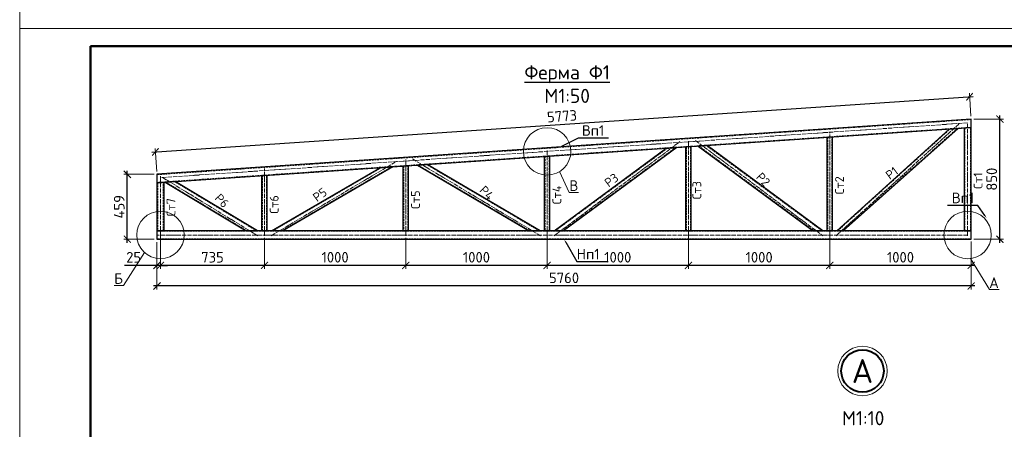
# Model space of a CAD drawing. Header units: millimetres. Extents: x 2842173 to 10151342, y -218675 to 375325.
# Tile 8 of 107: x 2928485 to 2956350, y -140914 to -129325. Entities that reach past the tile are written whole.
import ezdxf
from ezdxf import colors
from ezdxf.entities.mleader import LeaderData, LeaderLine
from ezdxf.enums import TextEntityAlignment as Align
from ezdxf.math import Vec2, Vec3

# ---------------------------------------------------------------- set-up
doc = ezdxf.new("R2010")
doc.units = ezdxf.units.MM
doc.linetypes.add('ACAD_ISO04W100', pattern=[30.5, 24, -3, 0.5, -3])
doc.linetypes.add('DASH', pattern=[1.5, 0.5, -0.25, 0.5, -0.25])
doc.layers.get('Defpoints').update_dxf_attribs({"color": 255})
doc.layers.add('_0', color=7, linetype='Continuous')
doc.layers.add('линия 0.20', color=7, linetype='Continuous', lineweight=20)
doc.styles.add('ГОСТ300', font='isocpeur.ttf')
doc.dimstyles.new('ГОСТ 25', dxfattribs={"dimtxt": 300, "dimasz": 200, "dimexe": 100, "dimexo": 80, "dimgap": 80, "dimtad": 1, "dimdec": 0, "dimlfac": 0.25, "dimtxsty": 'ГОСТ300', "dimblk": 'ARCHTICK', "dimcen": 50, "dimdle": 100, "dimadec": 0, "dimazin": 0, "dimtfac": 1, "dimtdec": 0, "dimtmove": 0, "dimatfit": 3, "dimldrblk": 'ARCHTICK', "dimfxl": 1, "dimlwe": 9, "dimarcsym": 0})

# ---------------------------------------------------------------- blocks, each defined once
blk = doc.blocks.new('*U20')
at = {"lineweight": 9}
for p, q in [((-20, -5), (-20, 292)), ((-20, 292), (400, 292)), ((400, -5), (-20, -5))]:
    blk.add_line(p, q, dxfattribs=at)
at = {"lineweight": 50}
for p, q in [((0, 0), (0, 287)), ((0, 287), (395, 287))]:
    blk.add_line(p, q, dxfattribs=at)
blk = doc.blocks.new('_ArchTick')
at = {"color": 0, "linetype": 'ByBlock', "const_width": 0.15}
blk.add_lwpolyline([(-0.5, -0.5), (0.5, 0.5)], dxfattribs=at)
blk = doc.blocks.new('*D385')
at = {"color": 0, "lineweight": 9, "transparency": 16777216}
for p, q in [((2951411, -135389), (2951411, -136377)), ((2955411, -135617), (2955411, -136377))]:
    blk.add_line(p, q, dxfattribs=at)
at = {"color": 0, "lineweight": -2, "transparency": 16777216}
blk.add_line((2955511, -136277), (2951311, -136277), dxfattribs=at)
at = {"layer": 'Defpoints', "color": 0, "transparency": 16777216}
for p in [(2951411, -135309), (2955411, -135537), (2951411, -136277)]:
    blk.add_point(p, dxfattribs=at)
at = {"color": 0, "lineweight": -2, "transparency": 16777216, "xscale": 200, "yscale": 200, "zscale": 200, "rotation": 180}
blk.add_blockref('_ArchTick', (2951411, -136277), dxfattribs=at)
at = {"color": 0, "lineweight": -2, "transparency": 16777216, "xscale": 200, "yscale": 200, "zscale": 200}
blk.add_blockref('_ArchTick', (2955411, -136277), dxfattribs=at)
at = {"color": 0, "transparency": 16777216, "insert": (2953411, -136047), "char_height": 300, "attachment_point": 5, "style": 'ГОСТ300'}
blk.add_mtext('1000', dxfattribs=at)
blk = doc.blocks.new('*D386')
at = {"color": 0, "lineweight": 9, "transparency": 16777216}
for p, q in [((2932370, -135617), (2932370, -136959)), ((2955411, -135605), (2955411, -136959))]:
    blk.add_line(p, q, dxfattribs=at)
at = {"color": 0, "lineweight": -2, "transparency": 16777216}
blk.add_line((2955511, -136859), (2932270, -136859), dxfattribs=at)
at = {"layer": 'Defpoints', "color": 0, "transparency": 16777216}
for p in [(2932370, -135537), (2955411, -135525), (2932370, -136859)]:
    blk.add_point(p, dxfattribs=at)
at = {"color": 0, "lineweight": -2, "transparency": 16777216, "xscale": 200, "yscale": 200, "zscale": 200, "rotation": 180}
blk.add_blockref('_ArchTick', (2932370, -136859), dxfattribs=at)
at = {"color": 0, "lineweight": -2, "transparency": 16777216, "xscale": 200, "yscale": 200, "zscale": 200}
blk.add_blockref('_ArchTick', (2955411, -136859), dxfattribs=at)
at = {"color": 0, "transparency": 16777216, "insert": (2943890, -136629), "char_height": 300, "attachment_point": 5, "style": 'ГОСТ300'}
blk.add_mtext('5760', dxfattribs=at)
blk = doc.blocks.new('*D387')
at = {"color": 0, "lineweight": 9, "transparency": 16777216}
for p, q in [((2947411, -135389), (2947411, -136377)), ((2951411, -135389), (2951411, -136377))]:
    blk.add_line(p, q, dxfattribs=at)
at = {"color": 0, "lineweight": -2, "transparency": 16777216}
blk.add_line((2951511, -136277), (2947311, -136277), dxfattribs=at)
at = {"layer": 'Defpoints', "color": 0, "transparency": 16777216}
for p in [(2947411, -135309), (2951411, -135309), (2947411, -136277)]:
    blk.add_point(p, dxfattribs=at)
at = {"color": 0, "lineweight": -2, "transparency": 16777216, "xscale": 200, "yscale": 200, "zscale": 200, "rotation": 180}
blk.add_blockref('_ArchTick', (2947411, -136277), dxfattribs=at)
at = {"color": 0, "lineweight": -2, "transparency": 16777216, "xscale": 200, "yscale": 200, "zscale": 200}
blk.add_blockref('_ArchTick', (2951411, -136277), dxfattribs=at)
at = {"color": 0, "transparency": 16777216, "insert": (2949411, -136047), "char_height": 300, "attachment_point": 5, "style": 'ГОСТ300'}
blk.add_mtext('1000', dxfattribs=at)
blk = doc.blocks.new('*D388')
at = {"color": 0, "lineweight": 9, "transparency": 16777216}
for p, q in [((2943411, -135389), (2943411, -136377)), ((2947411, -135389), (2947411, -136377))]:
    blk.add_line(p, q, dxfattribs=at)
at = {"color": 0, "lineweight": -2, "transparency": 16777216}
blk.add_line((2947511, -136277), (2943311, -136277), dxfattribs=at)
at = {"layer": 'Defpoints', "color": 0, "transparency": 16777216}
for p in [(2943411, -135309), (2947411, -135309), (2943411, -136277)]:
    blk.add_point(p, dxfattribs=at)
at = {"color": 0, "lineweight": -2, "transparency": 16777216, "xscale": 200, "yscale": 200, "zscale": 200, "rotation": 180}
blk.add_blockref('_ArchTick', (2943411, -136277), dxfattribs=at)
at = {"color": 0, "lineweight": -2, "transparency": 16777216, "xscale": 200, "yscale": 200, "zscale": 200}
blk.add_blockref('_ArchTick', (2947411, -136277), dxfattribs=at)
at = {"color": 0, "transparency": 16777216, "insert": (2945411, -136047), "char_height": 300, "attachment_point": 5, "style": 'ГОСТ300'}
blk.add_mtext('1000', dxfattribs=at)
blk = doc.blocks.new('*D389')
at = {"color": 0, "lineweight": 9, "transparency": 16777216}
for p, q in [((2943411, -135389), (2943411, -136377)), ((2939411, -135497), (2939411, -136377))]:
    blk.add_line(p, q, dxfattribs=at)
at = {"color": 0, "lineweight": -2, "transparency": 16777216}
blk.add_line((2943511, -136277), (2939311, -136277), dxfattribs=at)
at = {"layer": 'Defpoints', "color": 0, "transparency": 16777216}
for p in [(2939411, -135417), (2943411, -135309), (2939411, -136277)]:
    blk.add_point(p, dxfattribs=at)
at = {"color": 0, "lineweight": -2, "transparency": 16777216, "xscale": 200, "yscale": 200, "zscale": 200, "rotation": 180}
blk.add_blockref('_ArchTick', (2939411, -136277), dxfattribs=at)
at = {"color": 0, "lineweight": -2, "transparency": 16777216, "xscale": 200, "yscale": 200, "zscale": 200}
blk.add_blockref('_ArchTick', (2943411, -136277), dxfattribs=at)
at = {"color": 0, "transparency": 16777216, "insert": (2941411, -136047), "char_height": 300, "attachment_point": 5, "style": 'ГОСТ300'}
blk.add_mtext('1000', dxfattribs=at)
blk = doc.blocks.new('*D390')
at = {"color": 0, "lineweight": 9, "transparency": 16777216}
for p, q in [((2935412, -135498), (2935412, -136377)), ((2939411, -135497), (2939411, -136377))]:
    blk.add_line(p, q, dxfattribs=at)
at = {"color": 0, "lineweight": -2, "transparency": 16777216}
blk.add_line((2939511, -136277), (2935312, -136277), dxfattribs=at)
at = {"layer": 'Defpoints', "color": 0, "transparency": 16777216}
for p in [(2935412, -135418), (2939411, -135417), (2935412, -136277)]:
    blk.add_point(p, dxfattribs=at)
at = {"color": 0, "lineweight": -2, "transparency": 16777216, "xscale": 200, "yscale": 200, "zscale": 200, "rotation": 180}
blk.add_blockref('_ArchTick', (2935412, -136277), dxfattribs=at)
at = {"color": 0, "lineweight": -2, "transparency": 16777216, "xscale": 200, "yscale": 200, "zscale": 200}
blk.add_blockref('_ArchTick', (2939411, -136277), dxfattribs=at)
at = {"color": 0, "transparency": 16777216, "insert": (2937411, -136047), "char_height": 300, "attachment_point": 5, "style": 'ГОСТ300'}
blk.add_mtext('1000', dxfattribs=at)
blk = doc.blocks.new('*D391')
at = {"color": 0, "lineweight": 9, "transparency": 16777216}
for p, q in [((2932470, -135389), (2932470, -136377)), ((2935412, -135498), (2935412, -136377))]:
    blk.add_line(p, q, dxfattribs=at)
at = {"color": 0, "lineweight": -2, "transparency": 16777216}
blk.add_line((2935512, -136277), (2932370, -136277), dxfattribs=at)
at = {"layer": 'Defpoints', "color": 0, "transparency": 16777216}
for p in [(2932470, -135309), (2935412, -135418), (2932470, -136277)]:
    blk.add_point(p, dxfattribs=at)
at = {"color": 0, "lineweight": -2, "transparency": 16777216, "xscale": 200, "yscale": 200, "zscale": 200, "rotation": 180}
blk.add_blockref('_ArchTick', (2932470, -136277), dxfattribs=at)
at = {"color": 0, "lineweight": -2, "transparency": 16777216, "xscale": 200, "yscale": 200, "zscale": 200}
blk.add_blockref('_ArchTick', (2935412, -136277), dxfattribs=at)
at = {"color": 0, "transparency": 16777216, "insert": (2933941, -136047), "char_height": 300, "attachment_point": 5, "style": 'ГОСТ300'}
blk.add_mtext('735', dxfattribs=at)
blk = doc.blocks.new('*D392')
at = {"color": 0, "lineweight": 9, "transparency": 16777216}
for p, q in [((2932470, -135389), (2932470, -136377)), ((2932370, -135617), (2932370, -136377))]:
    blk.add_line(p, q, dxfattribs=at)
at = {"color": 0, "lineweight": -2, "transparency": 16777216}
for p, q in [((2932370, -136277), (2931450, -136277)), ((2932470, -136277), (2932370, -136277)), ((2932470, -136277), (2932670, -136277))]:
    blk.add_line(p, q, dxfattribs=at)
at = {"layer": 'Defpoints', "color": 0, "transparency": 16777216}
for p in [(2932470, -135309), (2932370, -135537), (2932370, -136277)]:
    blk.add_point(p, dxfattribs=at)
at = {"color": 0, "lineweight": -2, "transparency": 16777216, "xscale": 200, "yscale": 200, "zscale": 200}
blk.add_blockref('_ArchTick', (2932370, -136277), dxfattribs=at)
at = {"color": 0, "lineweight": -2, "transparency": 16777216, "xscale": 200, "yscale": 200, "zscale": 200, "rotation": 180}
blk.add_blockref('_ArchTick', (2932470, -136277), dxfattribs=at)
at = {"color": 0, "transparency": 16777216, "insert": (2931710, -136047), "char_height": 300, "attachment_point": 5, "style": 'ГОСТ300'}
blk.add_mtext('25', dxfattribs=at)
blk = doc.blocks.new('*D393')
at = {"color": 0, "lineweight": -2, "transparency": 16777216}
blk.add_line((2956224, -135637), (2956224, -132038), dxfattribs=at)
at = {"color": 0, "lineweight": 9, "transparency": 16777216}
for p, q in [((2955491, -132138), (2956324, -132138)), ((2955491, -135537), (2956324, -135537))]:
    blk.add_line(p, q, dxfattribs=at)
at = {"layer": 'Defpoints', "color": 0, "transparency": 16777216}
for p in [(2955411, -132138), (2956224, -132138), (2955411, -135537)]:
    blk.add_point(p, dxfattribs=at)
at = {"color": 0, "lineweight": -2, "transparency": 16777216, "xscale": 200, "yscale": 200, "zscale": 200}
for p, rotation in [((2956224, -132138), 90), ((2956224, -135537), 270)]:
    blk.add_blockref('_ArchTick', p, dxfattribs=dict(at, rotation=rotation))
at = {"color": 0, "transparency": 16777216, "insert": (2955994, -133838), "char_height": 300, "attachment_point": 5, "rotation": 90, "style": 'ГОСТ300'}
blk.add_mtext('850', dxfattribs=at)
blk = doc.blocks.new('*D394')
at = {"color": 0, "lineweight": 9, "transparency": 16777216}
for p, q in [((2932290, -133699), (2931431, -133699)), ((2932290, -135537), (2931431, -135537))]:
    blk.add_line(p, q, dxfattribs=at)
at = {"color": 0, "lineweight": -2, "transparency": 16777216}
blk.add_line((2931531, -135637), (2931531, -133599), dxfattribs=at)
at = {"layer": 'Defpoints', "color": 0, "transparency": 16777216}
for p in [(2931531, -133699), (2932370, -133699), (2932370, -135537)]:
    blk.add_point(p, dxfattribs=at)
at = {"color": 0, "lineweight": -2, "transparency": 16777216, "xscale": 200, "yscale": 200, "zscale": 200}
for p, rotation in [((2931531, -133699), 90), ((2931531, -135537), 270)]:
    blk.add_blockref('_ArchTick', p, dxfattribs=dict(at, rotation=rotation))
at = {"color": 0, "transparency": 16777216, "insert": (2931301, -134618), "char_height": 300, "attachment_point": 5, "rotation": 90, "style": 'ГОСТ300'}
blk.add_mtext('459', dxfattribs=at)
blk = doc.blocks.new('*D395')
at = {"color": 0, "lineweight": -2, "transparency": 16777216}
blk.add_line((2932228, -133072), (2955467, -131497), dxfattribs=at)
at = {"color": 0, "lineweight": 9, "transparency": 16777216}
for p, q in [((2955405, -132059), (2955361, -131404)), ((2932365, -133620), (2932321, -132965))]:
    blk.add_line(p, q, dxfattribs=at)
at = {"layer": 'Defpoints', "color": 0, "transparency": 16777216}
for p in [(2955368, -131504), (2955411, -132138), (2932370, -133699)]:
    blk.add_point(p, dxfattribs=at)
at = {"color": 0, "lineweight": -2, "transparency": 16777216, "xscale": 200, "yscale": 200, "zscale": 200}
for p, rotation in [((2955368, -131504), 3.875709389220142), ((2932327, -133065), 183.8757093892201)]:
    blk.add_blockref('_ArchTick', p, dxfattribs=dict(at, rotation=rotation))
at = {"color": 0, "transparency": 16777216, "insert": (2943832, -132055), "char_height": 300, "attachment_point": 5, "rotation": 3.8757, "style": 'ГОСТ300'}
blk.add_mtext('5773', dxfattribs=at)

msp = doc.modelspace()

# ---------------------------------------------------------------- linework, layer by layer
msp.add_line((2955410.637, -132138.498), (2932370.296, -133699.418))
at = {"color": 6, "linetype": 'ACAD_ISO04W100', "lineweight": 5, "ltscale": 5}
for p, q in [((2955310.637, -132245.181), (2932470.296, -133793.132)), ((2951590.342, -135437.003), (2955081.972, -132260.037)), ((2955310.637, -135437.003), (2955310.637, -132245.181)), ((2951410.637, -135437.003), (2951410.637, -132498.563)), ((2943610.438, -135437.003), (2947170.827, -132774.024)), ((2947410.637, -135437.003), (2947410.637, -132758.443)), ((2947612.13, -132745.352), (2951210.836, -135437.003)), ((2943410.637, -135437.003), (2943410.637, -133018.323)), ((2935600.612, -135437.003), (2939148.487, -133335.319)), ((2939410.637, -135437.003), (2939410.637, -133278.203)), ((2939600.233, -133265.885), (2943223.782, -135437.003)), ((2935410.637, -135437.003), (2935410.637, -133538.082)), ((2932470.296, -135437.003), (2932470.296, -133752.483)), ((2932527.222, -133788.789), (2935222.983, -135437.003)), ((2955310.637, -135417.003), (2932370.296, -135417.003))]:
    msp.add_line(p, q, dxfattribs=at)
at = {"color": 5, "lineweight": 30}
for points in [[(2955410.637, -132379.004), (2955410.637, -132138.498), (2932370.296, -133699.418), (2932370.296, -133939.924), (2955410.637, -132379.004)], [(2951610.637, -135297.003), (2954787.107, -132420.539), (2955041.708, -132403.998), (2951789.795, -135297.003), (2951610.637, -135297.003)], [(2951210.637, -135297.003), (2947937.069, -132886.011), (2947687.547, -132902.222), (2950943.637, -135297.003), (2951210.637, -135297.003)], [(2943610.637, -135297.003), (2946781.293, -132962.793), (2947078.203, -132943.503), (2943877.638, -135297.003), (2943610.637, -135297.003)], [(2943210.637, -135297.003), (2940019.945, -133422.462), (2939738.99, -133440.715), (2942903.131, -135297.003), (2943210.637, -135297.003)], [(2935610.637, -135297.003), (2938692.112, -133511.638), (2939046.445, -133487.633), (2935928.24, -135297.003), (2935610.637, -135297.003)], [(2935210.637, -135297.005), (2932887.303, -133905.691), (2932602.042, -133924.224), (2934893.3, -135297.003), (2935210.637, -135297.005)]]:
    msp.add_lwpolyline(points, dxfattribs=at)
at = {"color": 5, "linetype": 'DASH', "ltscale": 100}
for points in [[(2955410.637, -132366.953), (2955410.637, -132150.498), (2932370.296, -133711.443), (2932370.296, -133927.898)], [(2951628.383, -135297.003), (2954806.472, -132419.281), (2955022.4, -132405.252), (2951772.11, -135297.003)], [(2955398.637, -132379.784), (2955222.637, -132391.774), (2955222.637, -135297.003), (2955398.637, -135297.003)], [(2951190.63, -135297.003), (2947918.625, -132887.209), (2947705.987, -132901.024), (2950963.68, -135297.003)], [(2951478.637, -132645.797), (2951342.637, -132654.633), (2951342.637, -135297.003), (2951478.637, -135297.003)], [(2943478.632, -133187.331), (2943342.632, -133196.167), (2943342.637, -135297.003), (2943478.637, -135297.003)], [(2943630.644, -135297.003), (2946803.244, -132961.367), (2947056.252, -132944.93), (2943857.595, -135297.003)], [(2947478.635, -132916.787), (2947342.635, -132925.622), (2947342.637, -135297.003), (2947478.637, -135297.003)], [(2939478.63, -133458.765), (2939342.63, -133467.601), (2939342.637, -135297.003), (2939478.637, -135297.003)], [(2943190.63, -135297.003), (2940002.286, -133423.609), (2939756.644, -133439.568), (2942923.174, -135297.003)], [(2935478.627, -133729.31), (2935342.627, -133738.59), (2935342.637, -135297.003), (2935478.637, -135297.003)], [(2935630.644, -135297.003), (2938714.063, -133510.212), (2939024.494, -133489.059), (2935908.197, -135297.003)], [(2932558.296, -133927.154), (2932382.296, -133939.144), (2932382.296, -135297.003), (2932558.296, -135297.003)], [(2935190.63, -135297.005), (2932869.742, -133906.831), (2932619.602, -133923.083), (2934913.343, -135297.003)], [(2955410.637, -135525.003), (2955410.637, -135309.003), (2932370.296, -135309.003), (2932370.296, -135525.003)]]:
    msp.add_lwpolyline(points, close=True, dxfattribs=at)
at = {"color": 5, "lineweight": 30}
for points in [[(2955410.664, -132379.002), (2955210.637, -132392.553), (2955210.637, -135297.003), (2955410.637, -135297.003)], [(2947490.662, -132916.005), (2947330.635, -132926.402), (2947330.637, -135297.003), (2947490.637, -135297.003)], [(2951490.664, -132645.016), (2951330.637, -132655.413), (2951330.637, -135297.003), (2951490.637, -135297.003)], [(2943490.659, -133186.55), (2943330.632, -133196.947), (2943330.637, -135297.003), (2943490.637, -135297.003)], [(2939490.657, -133457.984), (2939330.63, -133468.38), (2939330.637, -135297.003), (2939490.637, -135297.003)], [(2935490.654, -133728.528), (2935330.627, -133739.37), (2935330.637, -135297.003), (2935490.637, -135297.003)], [(2932570.296, -133926.374), (2932370.296, -133939.924), (2932370.296, -135297.003), (2932570.296, -135297.003)], [(2955410.637, -135537.003), (2955410.637, -135297.003), (2932370.296, -135297.003), (2932370.296, -135537.003)]]:
    msp.add_lwpolyline(points, close=True, dxfattribs=at)
at = {"color": 0, "linetype": 'ByBlock', "lineweight": 9}
for points in [[(2943762.473, -133623.612), (2944032.52, -134214.107), (2944302.52, -134214.107)], [(2932014.849, -135908.419), (2931425.672, -136842.048), (2931155.672, -136842.048)], [(2955396.287, -136083.002), (2955932.52, -136959.274), (2956202.52, -136959.274)]]:
    msp.add_lwpolyline(points, dxfattribs=at)
for centre in [(2943410.637, -133051.684), (2932470.296, -135415.003), (2955310.637, -135417.003)]:
    msp.add_circle(centre, 671.484, dxfattribs=at)
at = {"layer": 'линия 0.20', "ltscale": 100}
msp.add_circle((2952336.523, -139264.583), 700, dxfattribs=at)
at = {"layer": 'линия 0.20', "lineweight": 40, "ltscale": 100}
msp.add_circle((2952336.523, -139264.583), 600, dxfattribs=at)

# ---------------------------------------------------------------- block references
at = {"color": 0, "ltscale": 30, "xscale": 100, "yscale": 100, "zscale": 100}
for p in [(2930484.712, -129075.181), (2930484.712, -158775.181)]:
    msp.add_blockref('*U20', p, dxfattribs=at)

# ---------------------------------------------------------------- texts
at = {"color": 0, "linetype": 'ByBlock', "lineweight": 9, "style": 'ГОСТ300'}
for s, p in [('В', (2944293.15, -134170.918)), ('А', (2956193.15, -136916.086))]:
    msp.add_text(s, height=300, dxfattribs=at).set_placement(p, align=Align.RIGHT)
msp.add_text('Б', height=300, rotation=0.0000002, dxfattribs=at).set_placement((2931405.042, -136798.86), align=Align.RIGHT)
at = {"color": 0, "linetype": 'ByBlock', "lineweight": 5, "style": 'ГОСТ300'}
msp.add_text('А', height=675, dxfattribs=at).set_placement((2952336.523, -139264.583), align=Align.MIDDLE_CENTER)
at = {"color": 5, "linetype": 'ByBlock', "lineweight": 5, "char_height": 250, "attachment_point": 2, "style": 'ГОСТ300'}
for s, insert, rotation in [('Р3', (2945156.9, -133764.482), 36.663688), ('Р2', (2949616.495, -133757.883), 313.9661447), ('Ст2', (2951562.111, -134010.958), 90), ('Р1', (2953092.11, -133564.456), 36.663688), ('Ст1', (2955482.111, -133877.951), 90), ('Р4', (2941790.959, -134138.527), 313.9661447), ('Ст4', (2943562.108, -134281.725), 90), ('Ст3', (2947523.985, -134149.017), 90), ('Р6', (2934297.063, -134359.245), 313.9661447), ('Ст6', (2935562.105, -134552.714), 90), ('Р5', (2936904.729, -134175.814), 36.663688), ('Ст5', (2939562.107, -134417.442), 90), ('Ст7', (2932641.756, -134631.313), 90)]:
    msp.add_mtext(s, dxfattribs=dict(at, insert=insert, rotation=rotation))
at = {"color": 0, "linetype": 'ByBlock', "lineweight": 9, "insert": (2952356.425, -140600.746), "char_height": 400, "width": 1827.00914, "attachment_point": 5, "style": 'ГОСТ300'}
msp.add_mtext('М1:10', dxfattribs=at)
at = {"layer": '_0', "color": 0, "linetype": 'ByBlock', "lineweight": 25, "insert": (2943978.654, -131147.23), "char_height": 400, "width": 4209.90264, "attachment_point": 5, "style": 'ГОСТ300'}
msp.add_mtext('{\\LФерма Ф1\\P}М1:50', dxfattribs=at)

# ---------------------------------------------------------------- dimensions: what is measured, and where the dimension line sits
dim = msp.add_aligned_dim(p1=(2932370.296, -133699.418), p2=(2955410.637, -132138.498), distance=635.955, dimstyle='ГОСТ 25')
dim.commit()
dim.dimension.update_dxf_attribs({"geometry": '*D395', "text_midpoint": (2943831.935, -132054.983)})
for base, p1, p2, picture, middle in [((2956223.533, -132138.498), (2955410.637, -135537.003), (2955410.637, -132138.498), '*D393', (2955993.533, -133837.751)), ((2931531.182, -133699.418), (2932370.296, -135537.003), (2932370.296, -133699.418), '*D394', (2931301.182, -134618.211))]:
    dim = msp.add_linear_dim(base=base, p1=p1, p2=p2, angle=90, dimstyle='ГОСТ 25')
    dim.commit()
    dim.dimension.update_dxf_attribs({"geometry": picture, "text_midpoint": middle})
for base, p1, p2, picture, middle in [((2932370.296, -136276.877), (2932470.296, -135309.003), (2932370.296, -135537.003), '*D392', (2931710.296, -136046.877)), ((2932470.296, -136276.877), (2935412.217, -135417.768), (2932470.296, -135309.003), '*D391', (2933941.257, -136046.877)), ((2935412.217, -136276.877), (2939410.637, -135417.003), (2935412.217, -135417.768), '*D390', (2937411.427, -136046.877)), ((2939410.637, -136276.877), (2943410.637, -135309.003), (2939410.637, -135417.003), '*D389', (2941410.637, -136046.877)), ((2943410.637, -136276.877), (2947410.637, -135309.003), (2943410.637, -135309.003), '*D388', (2945410.637, -136046.877)), ((2947410.637, -136276.877), (2951410.637, -135309.003), (2947410.637, -135309.003), '*D387', (2949410.637, -136046.877)), ((2951410.637, -136276.877), (2955410.637, -135537.003), (2951410.637, -135309.003), '*D385', (2953410.637, -136046.877)), ((2932370.296, -136859.478), (2955410.637, -135525.003), (2932370.296, -135537.003), '*D386', (2943890.467, -136629.478))]:
    dim = msp.add_linear_dim(base=base, p1=p1, p2=p2, dimstyle='ГОСТ 25')
    dim.commit()
    dim.dimension.update_dxf_attribs({"geometry": picture, "text_midpoint": middle})

# ---------------------------------------------------------------- leaders
at = {"color": 5, "linetype": 'ByBlock', "lineweight": 9}
ml = msp.add_multileader_mtext('Standard', dxfattribs=at)
ml.set_content('Вп1', color=5, style='ГОСТ300')
ml.set_leader_properties()
ml.build(insert=Vec2(0, 0))
ml.multileader.update_dxf_attribs({"text_left_attachment_type": 5, "text_right_attachment_type": 5, "dogleg_length": 100, "arrow_head_size": 100})
ctx = ml.context
ctx.base_point, ctx.char_height, ctx.arrow_head_size, ctx.landing_gap_size, ctx.plane_origin = Vec3(2944394.716, -132669.944), 300, 100, 1, Vec3(2941609.619, -133184.648)
ctx.left_attachment, ctx.right_attachment = 5, 5
notes = []
notes.append((ctx, [(0, (1, 1, 0), (2944294.716, -132669.944), (1, 0), 100, [(0, [(2943755.626, -132937.128)], 0, [])])]))
ctx.mtext.insert, ctx.mtext.flow_direction = Vec3(2944395.716, -132309.944), 5
ml = msp.add_multileader_mtext('Standard', dxfattribs=at)
ml.set_content('Вп1', color=5, style='ГОСТ300')
ml.set_leader_properties()
ml.build(insert=Vec2(0, 0))
ml.multileader.update_dxf_attribs({"text_left_attachment_type": 5, "text_right_attachment_type": 5, "dogleg_length": 100, "arrow_head_size": 100})
ctx = ml.context
ctx.base_point, ctx.char_height, ctx.arrow_head_size, ctx.landing_gap_size, ctx.plane_origin = Vec3(2954956.835, -134577.576), 300, 100, 1, Vec3(2953705.723, -135191.993)
ctx.left_attachment, ctx.right_attachment, ctx.text_align_type = 5, 5, 2
notes.append((ctx, [(1, (1, 1, 0), (2955598.835, -134577.576), (-1, 0), 100, [(0, [(2955851.73, -134944.473)], 0, [])])]))
ctx.mtext.insert, ctx.mtext.alignment, ctx.mtext.flow_direction = Vec3(2955497.835, -134217.576), 3, 5
ml = msp.add_multileader_mtext('Standard', dxfattribs=at)
ml.set_content('Нп1', color=5, style='ГОСТ300')
ml.set_leader_properties()
ml.build(insert=Vec2(0, 0))
ml.multileader.update_dxf_attribs({"text_left_attachment_type": 5, "text_right_attachment_type": 5, "dogleg_length": 100, "arrow_head_size": 100})
ctx = ml.context
ctx.base_point, ctx.char_height, ctx.arrow_head_size, ctx.landing_gap_size, ctx.plane_origin = Vec3(2944354.792, -136167.783), 300, 100, 1, Vec3(2942202.377, -136551.041)
ctx.left_attachment, ctx.right_attachment, ctx.text_align_type = 5, 5, 2
notes.append((ctx, [(0, (1, 1, 0), (2944254.792, -136167.783), (1, 0), 100, [(0, [(2943890.467, -135537.003)], 0, [])])]))
ctx.mtext.insert, ctx.mtext.alignment, ctx.mtext.flow_direction = Vec3(2944895.792, -135807.783), 3, 5
for ctx, leaders in notes:
    for number, flags, end, landing, length, lines in leaders:
        leader = LeaderData()
        leader.index, (leader.has_last_leader_line, leader.has_dogleg_vector, leader.attachment_direction) = number, flags
        leader.last_leader_point, leader.dogleg_vector, leader.dogleg_length = Vec3(end), Vec3(landing), length
        for number, points, colour, breaks in lines:
            line = LeaderLine()
            line.index, line.vertices, line.color, line.breaks = number, Vec3.list(points), colors.encode_raw_color(colour), breaks
            leader.lines.append(line)
        ctx.leaders.append(leader)

doc.saveas('drawing.dxf')
